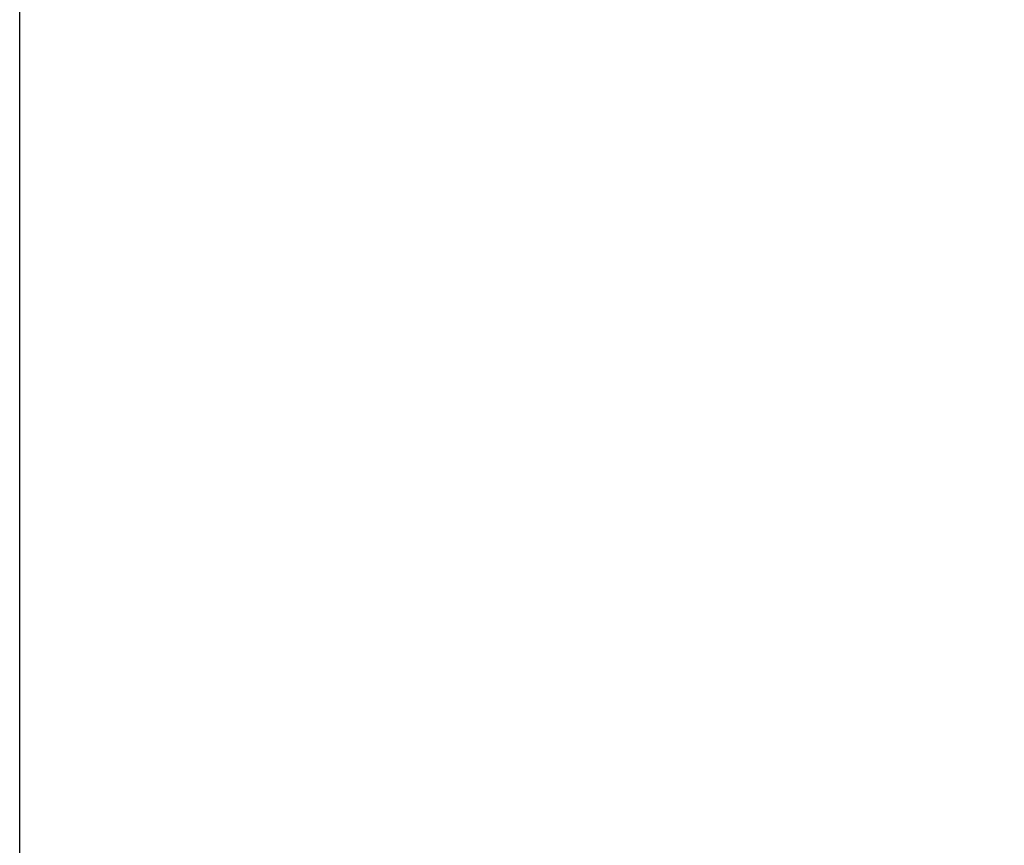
# Model space of a CAD drawing. Header units: millimetres. Extents: x -131 to 131, y -191 to 191.
# Tile 197 of 256: x -72.67498 to -72.66871, y -110.07649 to -110.07123. Entities that reach past the tile are written whole.
import ezdxf

# ---------------------------------------------------------------- set-up
doc = ezdxf.new("R2010")
doc.units = ezdxf.units.MM
doc.layers.get('0').update_dxf_attribs({"color": 8, "linetype": 'CONTINUOUS'})

# ---------------------------------------------------------------- blocks, each defined once
blk = doc.blocks.new('sgBrepBlock__245073552')
at = {"color": 0}
blk.add_polyline3d([(-61.5585175, -127.5, -101.9534658), (-72.6749842, -127.5, -70.3024149), (-72.6749842, -102.5, -70.3024149)], dxfattribs=at)
at = {"color": 0, "invisible_edges": 15}
for points in [[(-72.6749842, -102.5, -70.3024149), (-71.407377, -113.9286586, -73.9115743), (-71.439329, -115, -73.8205998)], [(-72.6749842, -102.5, -70.3024149), (-71.3125479, -112.8917511, -74.1815738), (-71.407377, -113.9286586, -73.9115743)], [(-72.6749842, -102.5, -70.3024149), (-71.439329, -115, -73.8205998), (-72.6749842, -127.5, -70.3024149)], [(-72.6749842, -102.5, -70.3024149), (-71.1578896, -111.9226043, -74.6219203), (-71.3125479, -112.8917511, -74.1815738)], [(-72.6749842, -102.5, -70.3024149), (-70.9483729, -111.0523676, -75.2184608), (-71.1578896, -111.9226043, -74.6219203)], [(-72.6749842, -102.5, -70.3024149), (-70.690732, -110.3090111, -75.9520218), (-70.9483729, -111.0523676, -75.2184608)], [(-72.6749842, -102.5, -70.3024149), (-70.3932475, -109.7164268, -76.7990262), (-70.690732, -110.3090111, -75.9520218)]]:
    blk.add_3dface(points, dxfattribs=at)
blk = doc.blocks.new('sgBrepBlock__245073808')
at = {"color": 0}
blk.add_line((-72.6749842, -127.5, -70.3024149), (-72.6749842, -102.5, -70.3024149), dxfattribs=at)
at = {"color": 0, "invisible_edges": 15}
for points in [[(-72.6749842, -102.5, -70.3024149), (-72.6749842, -127.5, -70.3024149), (-65.8815879, -127.5, -61.3474834)], [(-65.8815879, -102.5, -61.3474834), (-72.6749842, -102.5, -70.3024149), (-65.8815879, -127.5, -61.3474834)]]:
    blk.add_3dface(points, dxfattribs=at)
blk = doc.blocks.new('sgBrepBlock_Clamp$20Doughty$20Slimline$20QT_245068688')
at = {"color": 0}
for name in ['sgBrepBlock__245073552', 'sgBrepBlock__245073808']:
    blk.add_blockref(name, (0, 0), dxfattribs=at)

msp = doc.modelspace()

# ---------------------------------------------------------------- block references
at = {"color": 7}
msp.add_blockref('sgBrepBlock_Clamp$20Doughty$20Slimline$20QT_245068688', (0, 0), dxfattribs=at)

doc.saveas('drawing.dxf')
